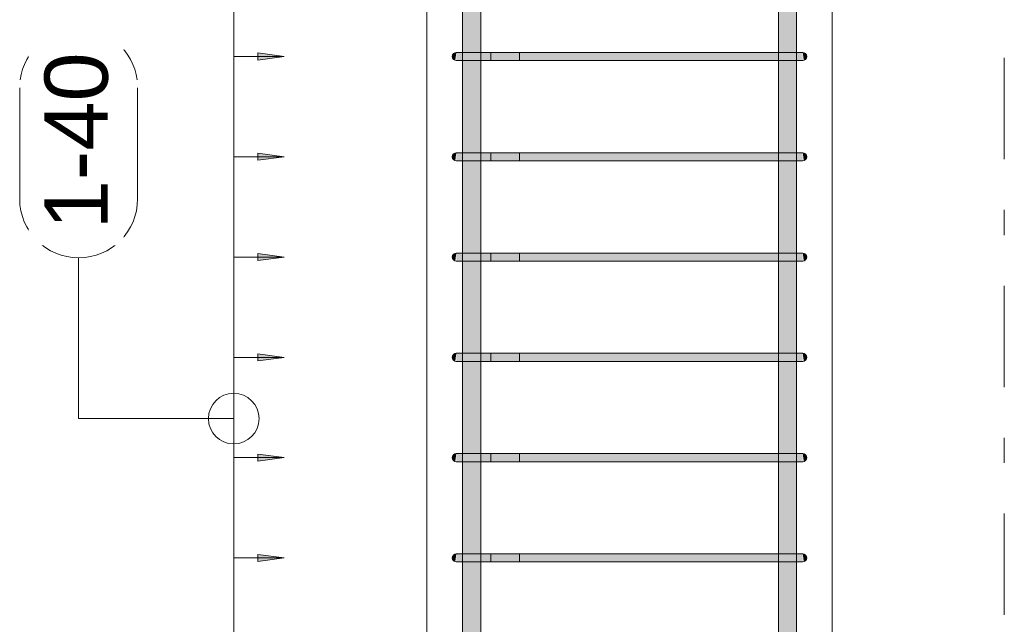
# Model space of a CAD drawing. Header units: millimetres. Extents: x 4307 to 42792, y 1610 to 10025.
# Tile 3 of 256: x 4998 to 5970, y 3851 to 4448. Entities that reach past the tile are written whole.
import ezdxf

# ---------------------------------------------------------------- set-up
doc = ezdxf.new("R2010")
doc.units = ezdxf.units.MM
doc.linetypes.add('Čára osnovy', pattern=[225, 100, -50, 25, -50])
for name, color, linetype, lineweight in [('A-ANNO-DIMS', 211, 'Continuous', 5), ('A-ANNO-DIMS-25', 211, 'Continuous', 5), ('S-COLS', 52, 'Continuous', 9), ('S-GRID', 1, 'Continuous', 5), ('S-RBAR', 171, 'Continuous', 5), ('S-RBAR-IDEN', 171, 'Continuous', 5)]:
    doc.layers.add(name, color=color, linetype=linetype, lineweight=lineweight)
doc.styles.add('Arial_1', font='arial.ttf', dxfattribs={"height": 62.5})
doc.dimstyles.new('Výztuž_kusy__řezy__2', dxfattribs={"dimscale": 304.8, "dimtxt": 0.18, "dimasz": 0, "dimexe": 0, "dimexo": 0.0625, "dimgap": 0.082021, "dimtad": 1, "dimdec": 0, "dimzin": 0, "dimdsep": 46, "dimtxsty": 'Arial_1', "dimblk1": 'NONE', "dimblk2": 'NONE', "dimsah": 1, "dimcen": 0.09, "dimazin": 0, "dimtfac": 1, "dimtdec": 4, "dimtix": 1, "dimtmove": 0, "dimatfit": 3, "dimfxl": 0.164042, "dimfxlon": 1, "dimtvp": 1, "dimtfill": 1, "dimtolj": 1, "dimtzin": 0, "dimarcsym": 2})

# ---------------------------------------------------------------- blocks, each defined once
blk = doc.blocks.new('DIMBLOCK476-V1')
at = {"layer": 'A-ANNO-DIMS-25'}
for points in [[(5259.19, 4510.93), (5232.9, 4514.39), (5232.9, 4507.47)], [(5259.19, 4411.93), (5232.9, 4415.39), (5232.9, 4408.46)]]:
    blk.add_hatch(color=256, dxfattribs=at).paths.add_polyline_path(points)
for p, q in [((5209.19, 4510.93), (5209.19, 4411.93)), ((5209.19, 4510.93), (5209.19, 4510.93)), ((5209.19, 4510.93), (5259.19, 4510.93)), ((5259.19, 4510.93), (5232.9, 4514.39)), ((5232.9, 4514.39), (5232.9, 4507.47)), ((5232.9, 4507.47), (5259.19, 4510.93)), ((5259.19, 4411.93), (5232.9, 4415.39)), ((5232.9, 4415.39), (5232.9, 4408.46)), ((5209.19, 4411.93), (5209.19, 4411.93)), ((5209.19, 4411.93), (5259.19, 4411.93)), ((5232.9, 4408.46), (5259.19, 4411.93))]:
    blk.add_line(p, q, dxfattribs=at)
blk = doc.blocks.new('_None')
blk = doc.blocks.new('DIMBLOCK477-V1')
at = {"layer": 'A-ANNO-DIMS-25'}
for points in [[(5259.19, 4411.93), (5232.9, 4415.39), (5232.9, 4408.46)], [(5259.19, 4312.92), (5232.9, 4316.38), (5232.9, 4309.46)]]:
    blk.add_hatch(color=256, dxfattribs=at).paths.add_polyline_path(points)
for p, q in [((5259.19, 4411.93), (5232.9, 4415.39)), ((5232.9, 4415.39), (5232.9, 4408.46)), ((5209.19, 4411.93), (5209.19, 4312.92)), ((5209.19, 4411.93), (5209.19, 4411.93)), ((5209.19, 4411.93), (5259.19, 4411.93)), ((5232.9, 4408.46), (5259.19, 4411.93)), ((5259.19, 4312.92), (5232.9, 4316.38)), ((5232.9, 4316.38), (5232.9, 4309.46)), ((5209.19, 4312.92), (5209.19, 4312.92)), ((5209.19, 4312.92), (5259.19, 4312.92)), ((5232.9, 4309.46), (5259.19, 4312.92))]:
    blk.add_line(p, q, dxfattribs=at)
blk = doc.blocks.new('DIMBLOCK478-V1')
at = {"layer": 'A-ANNO-DIMS-25'}
for points in [[(5259.19, 4312.92), (5232.9, 4316.38), (5232.9, 4309.46)], [(5259.19, 4213.91), (5232.9, 4217.37), (5232.9, 4210.45)]]:
    blk.add_hatch(color=256, dxfattribs=at).paths.add_polyline_path(points)
for p, q in [((5259.19, 4312.92), (5232.9, 4316.38)), ((5232.9, 4316.38), (5232.9, 4309.46)), ((5209.19, 4312.92), (5209.19, 4213.91)), ((5209.19, 4312.92), (5209.19, 4312.92)), ((5209.19, 4312.92), (5259.19, 4312.92)), ((5232.9, 4309.46), (5259.19, 4312.92)), ((5209.19, 4213.91), (5209.19, 4213.91)), ((5209.19, 4213.91), (5259.19, 4213.91)), ((5259.19, 4213.91), (5232.9, 4217.37)), ((5232.9, 4217.37), (5232.9, 4210.45)), ((5232.9, 4210.45), (5259.19, 4213.91))]:
    blk.add_line(p, q, dxfattribs=at)
blk = doc.blocks.new('DIMBLOCK479-V1')
at = {"layer": 'A-ANNO-DIMS-25'}
for points in [[(5259.19, 4213.91), (5232.9, 4217.37), (5232.9, 4210.45)], [(5259.19, 4114.91), (5232.9, 4118.37), (5232.9, 4111.45)]]:
    blk.add_hatch(color=256, dxfattribs=at).paths.add_polyline_path(points)
for p, q in [((5209.19, 4213.91), (5209.19, 4114.91)), ((5209.19, 4213.91), (5209.19, 4213.91)), ((5209.19, 4213.91), (5259.19, 4213.91)), ((5259.19, 4213.91), (5232.9, 4217.37)), ((5232.9, 4217.37), (5232.9, 4210.45)), ((5232.9, 4210.45), (5259.19, 4213.91)), ((5209.19, 4114.91), (5209.19, 4114.91)), ((5209.19, 4114.91), (5259.19, 4114.91)), ((5259.19, 4114.91), (5232.9, 4118.37)), ((5232.9, 4118.37), (5232.9, 4111.45)), ((5232.9, 4111.45), (5259.19, 4114.91))]:
    blk.add_line(p, q, dxfattribs=at)
blk = doc.blocks.new('DIMBLOCK480-V1')
at = {"layer": 'A-ANNO-DIMS-25'}
for points in [[(5259.19, 4114.91), (5232.9, 4118.37), (5232.9, 4111.45)], [(5259.19, 4015.9), (5232.9, 4019.36), (5232.9, 4012.44)]]:
    blk.add_hatch(color=256, dxfattribs=at).paths.add_polyline_path(points)
for p, q in [((5209.19, 4114.91), (5209.19, 4015.9)), ((5209.19, 4114.91), (5209.19, 4114.91)), ((5209.19, 4114.91), (5259.19, 4114.91)), ((5259.19, 4114.91), (5232.9, 4118.37)), ((5232.9, 4118.37), (5232.9, 4111.45)), ((5232.9, 4111.45), (5259.19, 4114.91)), ((5209.19, 4015.9), (5209.19, 4015.9)), ((5209.19, 4015.9), (5259.19, 4015.9)), ((5259.19, 4015.9), (5232.9, 4019.36)), ((5232.9, 4019.36), (5232.9, 4012.44)), ((5232.9, 4012.44), (5259.19, 4015.9))]:
    blk.add_line(p, q, dxfattribs=at)
blk = doc.blocks.new('DIMBLOCK481-V1')
at = {"layer": 'A-ANNO-DIMS-25'}
for points in [[(5259.19, 4015.9), (5232.9, 4019.36), (5232.9, 4012.44)], [(5259.19, 3916.89), (5232.9, 3920.36), (5232.9, 3913.43)]]:
    blk.add_hatch(color=256, dxfattribs=at).paths.add_polyline_path(points)
for p, q in [((5209.19, 4015.9), (5209.19, 3916.89)), ((5209.19, 4015.9), (5209.19, 4015.9)), ((5209.19, 4015.9), (5259.19, 4015.9)), ((5259.19, 4015.9), (5232.9, 4019.36)), ((5232.9, 4019.36), (5232.9, 4012.44)), ((5232.9, 4012.44), (5259.19, 4015.9)), ((5259.19, 3916.89), (5232.9, 3920.36)), ((5232.9, 3920.36), (5232.9, 3913.43)), ((5209.19, 3916.89), (5209.19, 3916.89)), ((5209.19, 3916.89), (5259.19, 3916.89)), ((5232.9, 3913.43), (5259.19, 3916.89))]:
    blk.add_line(p, q, dxfattribs=at)
blk = doc.blocks.new('DIMBLOCK482-V1')
at = {"layer": 'A-ANNO-DIMS-25'}
for points in [[(5259.19, 3916.89), (5232.9, 3920.36), (5232.9, 3913.43)], [(5259.19, 3817.89), (5232.9, 3821.35), (5232.9, 3814.43)]]:
    blk.add_hatch(color=256, dxfattribs=at).paths.add_polyline_path(points)
for p, q in [((5259.19, 3916.89), (5232.9, 3920.36)), ((5232.9, 3920.36), (5232.9, 3913.43)), ((5209.19, 3916.89), (5209.19, 3817.89)), ((5209.19, 3916.89), (5209.19, 3916.89)), ((5209.19, 3916.89), (5259.19, 3916.89)), ((5232.9, 3913.43), (5259.19, 3916.89)), ((5259.19, 3817.89), (5232.9, 3821.35)), ((5232.9, 3821.35), (5232.9, 3814.43)), ((5209.19, 3817.89), (5209.19, 3817.89)), ((5209.19, 3817.89), (5259.19, 3817.89)), ((5232.9, 3814.43), (5259.19, 3817.89))]:
    blk.add_line(p, q, dxfattribs=at)
blk = doc.blocks.new('DIMBLOCK495-V1')
at = {"layer": 'A-ANNO-DIMS-25'}
for points in [[(5259.19, 5600), (5232.9, 5603.46), (5232.9, 5596.54)], [(5259.19, 5500.99), (5232.9, 5504.45), (5232.9, 5497.53)], [(5259.19, 5401.99), (5232.9, 5405.45), (5232.9, 5398.53)], [(5259.19, 5302.98), (5232.9, 5306.44), (5232.9, 5299.52)], [(5259.19, 5203.98), (5232.9, 5207.44), (5232.9, 5200.51)], [(5259.19, 5104.97), (5232.9, 5108.43), (5232.9, 5101.51)], [(5259.19, 5005.96), (5232.9, 5009.42), (5232.9, 5002.5)], [(5259.19, 4906.96), (5232.9, 4910.42), (5232.9, 4903.5)], [(5259.19, 4807.95), (5232.9, 4811.41), (5232.9, 4804.49)], [(5259.19, 4708.94), (5232.9, 4712.4), (5232.9, 4705.48)], [(5259.19, 4609.94), (5232.9, 4613.4), (5232.9, 4606.48)], [(5259.19, 4510.93), (5232.9, 4514.39), (5232.9, 4507.47)], [(5259.19, 4411.93), (5232.9, 4415.39), (5232.9, 4408.46)], [(5259.19, 4312.92), (5232.9, 4316.38), (5232.9, 4309.46)], [(5259.19, 4213.91), (5232.9, 4217.37), (5232.9, 4210.45)], [(5259.19, 4114.91), (5232.9, 4118.37), (5232.9, 4111.45)], [(5259.19, 4015.9), (5232.9, 4019.36), (5232.9, 4012.44)], [(5259.19, 3916.89), (5232.9, 3920.36), (5232.9, 3913.43)], [(5259.19, 3817.89), (5232.9, 3821.35), (5232.9, 3814.43)], [(5259.19, 3718.88), (5232.9, 3722.34), (5232.9, 3715.42)], [(5259.19, 3619.88), (5232.9, 3623.34), (5232.9, 3616.41)], [(5259.19, 3520.87), (5232.9, 3524.33), (5232.9, 3517.41)], [(5259.19, 3421.86), (5232.9, 3425.32), (5232.9, 3418.4)], [(5259.19, 3322.86), (5232.9, 3326.32), (5232.9, 3319.4)], [(5259.19, 3223.85), (5232.9, 3227.31), (5232.9, 3220.39)], [(5259.19, 3124.84), (5232.9, 3128.31), (5232.9, 3121.38)], [(5259.19, 3025.84), (5232.9, 3029.3), (5232.9, 3022.38)], [(5259.19, 2926.83), (5232.9, 2930.29), (5232.9, 2923.37)], [(5259.19, 2827.83), (5232.9, 2831.29), (5232.9, 2824.36)], [(5259.19, 2728.82), (5232.9, 2732.28), (5232.9, 2725.36)], [(5259.19, 2629.81), (5232.9, 2633.27), (5232.9, 2626.35)]]:
    blk.add_hatch(color=256, dxfattribs=at).paths.add_polyline_path(points)
for p, q in [((5209.19, 5600), (5209.19, 2629.81)), ((5209.19, 5600), (5209.19, 5500.99)), ((5209.19, 5600), (5209.19, 5600)), ((5209.19, 5600), (5259.19, 5600)), ((5259.19, 5600), (5232.9, 5603.46)), ((5232.9, 5603.46), (5232.9, 5596.54)), ((5232.9, 5596.54), (5259.19, 5600)), ((5259.19, 5500.99), (5232.9, 5504.45)), ((5232.9, 5504.45), (5232.9, 5497.53)), ((5209.19, 5500.99), (5209.19, 5401.99)), ((5209.19, 5500.99), (5209.19, 5500.99)), ((5209.19, 5500.99), (5259.19, 5500.99)), ((5232.9, 5497.53), (5259.19, 5500.99)), ((5259.19, 5401.99), (5232.9, 5405.45)), ((5232.9, 5405.45), (5232.9, 5398.53)), ((5209.19, 5401.99), (5209.19, 5302.98)), ((5209.19, 5401.99), (5209.19, 5401.99)), ((5209.19, 5401.99), (5259.19, 5401.99)), ((5232.9, 5398.53), (5259.19, 5401.99)), ((5209.19, 5302.98), (5209.19, 5203.98)), ((5209.19, 5302.98), (5209.19, 5302.98)), ((5209.19, 5302.98), (5259.19, 5302.98)), ((5259.19, 5302.98), (5232.9, 5306.44)), ((5232.9, 5306.44), (5232.9, 5299.52)), ((5232.9, 5299.52), (5259.19, 5302.98)), ((5209.19, 5203.98), (5209.19, 5104.97)), ((5209.19, 5203.98), (5209.19, 5203.98)), ((5209.19, 5203.98), (5259.19, 5203.98)), ((5259.19, 5203.98), (5232.9, 5207.44)), ((5232.9, 5207.44), (5232.9, 5200.51)), ((5232.9, 5200.51), (5259.19, 5203.98)), ((5209.19, 5104.97), (5209.19, 5005.96)), ((5209.19, 5104.97), (5209.19, 5104.97)), ((5209.19, 5104.97), (5259.19, 5104.97)), ((5259.19, 5104.97), (5232.9, 5108.43)), ((5232.9, 5108.43), (5232.9, 5101.51)), ((5232.9, 5101.51), (5259.19, 5104.97)), ((5259.19, 5005.96), (5232.9, 5009.42)), ((5232.9, 5009.42), (5232.9, 5002.5)), ((5209.19, 5005.96), (5209.19, 4906.96)), ((5209.19, 5005.96), (5209.19, 5005.96)), ((5209.19, 5005.96), (5259.19, 5005.96)), ((5232.9, 5002.5), (5259.19, 5005.96)), ((5259.19, 4906.96), (5232.9, 4910.42)), ((5232.9, 4910.42), (5232.9, 4903.5)), ((5209.19, 4906.96), (5209.19, 4807.95)), ((5209.19, 4906.96), (5209.19, 4906.96)), ((5209.19, 4906.96), (5259.19, 4906.96)), ((5232.9, 4903.5), (5259.19, 4906.96)), ((5209.19, 4807.95), (5209.19, 4708.94)), ((5209.19, 4807.95), (5209.19, 4807.95)), ((5209.19, 4807.95), (5259.19, 4807.95)), ((5259.19, 4807.95), (5232.9, 4811.41)), ((5232.9, 4811.41), (5232.9, 4804.49)), ((5232.9, 4804.49), (5259.19, 4807.95)), ((5209.19, 4708.94), (5209.19, 4609.94)), ((5209.19, 4708.94), (5209.19, 4708.94)), ((5209.19, 4708.94), (5259.19, 4708.94)), ((5259.19, 4708.94), (5232.9, 4712.4)), ((5232.9, 4712.4), (5232.9, 4705.48)), ((5232.9, 4705.48), (5259.19, 4708.94)), ((5209.19, 4609.94), (5209.19, 4510.93)), ((5209.19, 4609.94), (5209.19, 4609.94)), ((5209.19, 4609.94), (5259.19, 4609.94)), ((5259.19, 4609.94), (5232.9, 4613.4)), ((5232.9, 4613.4), (5232.9, 4606.48)), ((5232.9, 4606.48), (5259.19, 4609.94)), ((5209.19, 4510.93), (5209.19, 4411.93)), ((5209.19, 4510.93), (5209.19, 4510.93)), ((5209.19, 4510.93), (5259.19, 4510.93)), ((5259.19, 4510.93), (5232.9, 4514.39)), ((5232.9, 4514.39), (5232.9, 4507.47)), ((5232.9, 4507.47), (5259.19, 4510.93)), ((5259.19, 4411.93), (5232.9, 4415.39)), ((5232.9, 4415.39), (5232.9, 4408.46)), ((5209.19, 4411.93), (5209.19, 4312.92)), ((5209.19, 4411.93), (5209.19, 4411.93)), ((5209.19, 4411.93), (5259.19, 4411.93)), ((5232.9, 4408.46), (5259.19, 4411.93)), ((5259.19, 4312.92), (5232.9, 4316.38)), ((5232.9, 4316.38), (5232.9, 4309.46)), ((5209.19, 4312.92), (5209.19, 4213.91)), ((5209.19, 4312.92), (5209.19, 4312.92)), ((5209.19, 4312.92), (5259.19, 4312.92)), ((5232.9, 4309.46), (5259.19, 4312.92)), ((5209.19, 4213.91), (5209.19, 4114.91)), ((5209.19, 4213.91), (5209.19, 4213.91)), ((5209.19, 4213.91), (5259.19, 4213.91)), ((5259.19, 4213.91), (5232.9, 4217.37)), ((5232.9, 4217.37), (5232.9, 4210.45)), ((5232.9, 4210.45), (5259.19, 4213.91)), ((5209.19, 4114.91), (5209.19, 4015.9)), ((5209.19, 4114.91), (5209.19, 4114.91)), ((5209.19, 4114.91), (5259.19, 4114.91)), ((5259.19, 4114.91), (5232.9, 4118.37)), ((5232.9, 4118.37), (5232.9, 4111.45)), ((5232.9, 4111.45), (5259.19, 4114.91)), ((5209.19, 4015.9), (5209.19, 3916.89)), ((5209.19, 4015.9), (5209.19, 4015.9)), ((5209.19, 4015.9), (5259.19, 4015.9)), ((5259.19, 4015.9), (5232.9, 4019.36)), ((5232.9, 4019.36), (5232.9, 4012.44)), ((5232.9, 4012.44), (5259.19, 4015.9)), ((5259.19, 3916.89), (5232.9, 3920.36)), ((5232.9, 3920.36), (5232.9, 3913.43)), ((5209.19, 3916.89), (5209.19, 3817.89)), ((5209.19, 3916.89), (5209.19, 3916.89)), ((5209.19, 3916.89), (5259.19, 3916.89)), ((5232.9, 3913.43), (5259.19, 3916.89)), ((5259.19, 3817.89), (5232.9, 3821.35)), ((5232.9, 3821.35), (5232.9, 3814.43)), ((5209.19, 3817.89), (5209.19, 3718.88)), ((5209.19, 3817.89), (5209.19, 3817.89)), ((5209.19, 3817.89), (5259.19, 3817.89)), ((5232.9, 3814.43), (5259.19, 3817.89)), ((5209.19, 3718.88), (5209.19, 3619.88)), ((5209.19, 3718.88), (5209.19, 3718.88)), ((5209.19, 3718.88), (5259.19, 3718.88)), ((5259.19, 3718.88), (5232.9, 3722.34)), ((5232.9, 3722.34), (5232.9, 3715.42)), ((5232.9, 3715.42), (5259.19, 3718.88)), ((5209.19, 3619.88), (5209.19, 3520.87)), ((5209.19, 3619.88), (5209.19, 3619.88)), ((5209.19, 3619.88), (5259.19, 3619.88)), ((5259.19, 3619.88), (5232.9, 3623.34)), ((5232.9, 3623.34), (5232.9, 3616.41)), ((5232.9, 3616.41), (5259.19, 3619.88)), ((5209.19, 3520.87), (5209.19, 3421.86)), ((5209.19, 3520.87), (5209.19, 3520.87)), ((5209.19, 3520.87), (5259.19, 3520.87)), ((5259.19, 3520.87), (5232.9, 3524.33)), ((5232.9, 3524.33), (5232.9, 3517.41)), ((5232.9, 3517.41), (5259.19, 3520.87)), ((5209.19, 3421.86), (5209.19, 3322.86)), ((5209.19, 3421.86), (5209.19, 3421.86)), ((5209.19, 3421.86), (5259.19, 3421.86)), ((5259.19, 3421.86), (5232.9, 3425.32)), ((5232.9, 3425.32), (5232.9, 3418.4)), ((5232.9, 3418.4), (5259.19, 3421.86)), ((5259.19, 3322.86), (5232.9, 3326.32)), ((5232.9, 3326.32), (5232.9, 3319.4)), ((5209.19, 3322.86), (5209.19, 3223.85)), ((5209.19, 3322.86), (5209.19, 3322.86)), ((5209.19, 3322.86), (5259.19, 3322.86)), ((5232.9, 3319.4), (5259.19, 3322.86)), ((5259.19, 3223.85), (5232.9, 3227.31)), ((5232.9, 3227.31), (5232.9, 3220.39)), ((5209.19, 3223.85), (5209.19, 3124.84)), ((5209.19, 3223.85), (5209.19, 3223.85)), ((5209.19, 3223.85), (5259.19, 3223.85)), ((5232.9, 3220.39), (5259.19, 3223.85)), ((5209.19, 3124.84), (5209.19, 3025.84)), ((5209.19, 3124.84), (5209.19, 3124.84)), ((5209.19, 3124.84), (5259.19, 3124.84)), ((5259.19, 3124.84), (5232.9, 3128.31)), ((5232.9, 3128.31), (5232.9, 3121.38)), ((5232.9, 3121.38), (5259.19, 3124.84)), ((5209.19, 3025.84), (5209.19, 2926.83)), ((5209.19, 3025.84), (5209.19, 3025.84)), ((5209.19, 3025.84), (5259.19, 3025.84)), ((5259.19, 3025.84), (5232.9, 3029.3)), ((5232.9, 3029.3), (5232.9, 3022.38)), ((5232.9, 3022.38), (5259.19, 3025.84)), ((5209.19, 2926.83), (5209.19, 2827.83)), ((5209.19, 2926.83), (5209.19, 2926.83)), ((5209.19, 2926.83), (5259.19, 2926.83)), ((5259.19, 2926.83), (5232.9, 2930.29)), ((5232.9, 2930.29), (5232.9, 2923.37)), ((5232.9, 2923.37), (5259.19, 2926.83)), ((5259.19, 2827.83), (5232.9, 2831.29)), ((5232.9, 2831.29), (5232.9, 2824.36)), ((5209.19, 2827.83), (5209.19, 2728.82)), ((5209.19, 2827.83), (5209.19, 2827.83)), ((5209.19, 2827.83), (5259.19, 2827.83)), ((5232.9, 2824.36), (5259.19, 2827.83)), ((5259.19, 2728.82), (5232.9, 2732.28)), ((5232.9, 2732.28), (5232.9, 2725.36)), ((5209.19, 2728.82), (5209.19, 2629.81)), ((5209.19, 2728.82), (5209.19, 2728.82)), ((5209.19, 2728.82), (5259.19, 2728.82)), ((5232.9, 2725.36), (5259.19, 2728.82)), ((5209.19, 2629.81), (5209.19, 2629.81)), ((5209.19, 2629.81), (5259.19, 2629.81)), ((5259.19, 2629.81), (5232.9, 2633.27)), ((5232.9, 2633.27), (5232.9, 2626.35)), ((5232.9, 2626.35), (5259.19, 2629.81))]:
    blk.add_line(p, q, dxfattribs=at)
blk = doc.blocks.new('Popisek výztuže__BEZ NATOČENÍ_ - _Typ_ množství_PRAVÝ _řezy_-573725-V1')
at = {"layer": 'S-RBAR-IDEN'}
for p, q in [((5911.19, 9413.62), (5801.5, 9413.62)), ((5801.5, 9297.19), (5911.19, 9297.19))]:
    blk.add_line(p, q, dxfattribs=at)
for centre, start, end in [((5801.5, 9355.4), 90, 270), ((5911.19, 9355.4), 277.64339, 82.35661)]:
    blk.add_arc(centre, 58.22, start, end, dxfattribs=at)

msp = doc.modelspace()

# ---------------------------------------------------------------- hatches: boundary and pattern name
at = {"layer": 'S-RBAR'}
h = msp.add_hatch(color=7, dxfattribs=at)
h.paths.add_polyline_path([(5441.35, 2610), (5453.05, 2610), (5452.83, 2625.81), (5435.05, 2625.81), (5435.05, 2610), (5438.1, 2610)])
h.paths.add_polyline_path([(5438.1, 2633.81), (5453.05, 2633.81), (5452.83, 2724.82), (5435.05, 2724.82), (5435.05, 2633.81)])
h.paths.add_polyline_path([(5445.17, 2732.82), (5453.05, 2732.82), (5452.83, 2823.83), (5435.05, 2823.83), (5435.05, 2732.82), (5444.85, 2732.82)])
h.paths.add_polyline_path([(5445.17, 2831.83), (5453.05, 2831.83), (5452.83, 2922.83), (5435.05, 2922.83), (5435.05, 2831.83), (5444.85, 2831.83)])
h.paths.add_polyline_path([(5452.83, 2930.83), (5453.05, 2930.83), (5452.83, 3021.84), (5435.05, 3021.84), (5435.05, 2930.83), (5449, 2930.83)])
h.paths.add_polyline_path([(5441.35, 3029.84), (5453.05, 3029.84), (5452.83, 3120.84), (5435.05, 3120.84), (5435.05, 3029.84), (5438.1, 3029.84)])
h.paths.add_polyline_path([(5441.35, 3128.84), (5453.05, 3128.84), (5452.83, 3219.85), (5435.05, 3219.85), (5435.05, 3128.84), (5438.1, 3128.84)])
h.paths.add_polyline_path([(5445.17, 3227.85), (5453.05, 3227.85), (5452.83, 3318.86), (5435.05, 3318.86), (5435.05, 3227.85), (5444.85, 3227.85)])
h.paths.add_polyline_path([(5441.35, 3326.86), (5453.05, 3326.86), (5452.83, 3417.86), (5435.05, 3417.86), (5435.05, 3326.86), (5438.1, 3326.86)])
h.paths.add_polyline_path([(5444.85, 3425.86), (5453.05, 3425.86), (5452.83, 3516.87), (5435.05, 3516.87), (5435.05, 3425.86), (5441.35, 3425.86)])
h.paths.add_polyline_path([(5445.17, 3524.87), (5453.05, 3524.87), (5452.83, 3615.88), (5435.05, 3615.88), (5435.05, 3524.87), (5444.85, 3524.87)])
h.paths.add_polyline_path([(5452.83, 3623.88), (5453.05, 3623.88), (5452.83, 3714.88), (5435.05, 3714.88), (5435.05, 3623.88), (5449, 3623.88)])
h.paths.add_polyline_path([(5441.35, 3722.88), (5453.05, 3722.88), (5452.83, 3813.89), (5435.05, 3813.89), (5435.05, 3722.88), (5438.1, 3722.88)])
h.paths.add_polyline_path([(5441.35, 3821.89), (5453.05, 3821.89), (5452.83, 3912.89), (5435.05, 3912.89), (5435.05, 3821.89), (5438.1, 3821.89)])
h.paths.add_polyline_path([(5441.35, 3920.89), (5453.05, 3920.89), (5452.83, 4011.9), (5435.05, 4011.9), (5435.05, 3920.89), (5438.1, 3920.89)])
h.paths.add_polyline_path([(5444.85, 4019.9), (5453.05, 4019.9), (5452.83, 4110.91), (5435.05, 4110.91), (5435.05, 4019.9), (5441.35, 4019.9)])
h.paths.add_polyline_path([(5435.05, 4118.91), (5453.05, 4118.91), (5452.83, 4209.91), (5435.05, 4209.91), (5435.05, 4149.2)])
h.paths.add_polyline_path([(5445.17, 4217.91), (5453.05, 4217.91), (5452.83, 4308.92), (5435.05, 4308.64), (5435.05, 4217.91), (5444.85, 4217.91)])
h.paths.add_polyline_path([(5441.35, 4316.92), (5453.05, 4316.92), (5452.83, 4407.93), (5435.05, 4407.93), (5435.05, 4316.92), (5438.1, 4316.92)])
h.paths.add_polyline_path([(5453.05, 4415.93), (5452.83, 4506.93), (5435.05, 4506.93), (5435.05, 4415.93), (5452.83, 4415.93)])
h.paths.add_polyline_path([(5441.35, 4514.93), (5453.05, 4514.93), (5452.83, 4605.94), (5435.05, 4605.94), (5435.05, 4514.93), (5438.1, 4514.93)])
h.paths.add_polyline_path([(5441.35, 4613.94), (5453.05, 4613.94), (5452.83, 4704.94), (5435.05, 4704.94), (5435.05, 4613.94), (5438.1, 4613.94)])
h.paths.add_polyline_path([(5445.17, 4712.94), (5453.05, 4712.94), (5452.83, 4803.95), (5435.05, 4803.95), (5435.05, 4712.94), (5444.85, 4712.94)])
h.paths.add_polyline_path([(5444.85, 4811.95), (5453.05, 4811.95), (5452.83, 4902.96), (5435.05, 4902.96), (5435.05, 4811.95), (5441.35, 4811.95)])
h.paths.add_polyline_path([(5445.17, 4910.96), (5453.05, 4910.96), (5452.83, 5001.96), (5435.05, 5001.96), (5435.05, 4910.96), (5444.85, 4910.96)])
h.paths.add_polyline_path([(5445.17, 5009.96), (5453.05, 5009.96), (5452.83, 5100.97), (5435.05, 5100.97), (5435.05, 5009.96), (5444.85, 5009.96)])
h.paths.add_polyline_path([(5452.83, 5108.97), (5453.05, 5108.97), (5452.83, 5199.98), (5435.05, 5199.98), (5435.05, 5108.97), (5449, 5108.97)])
h.paths.add_polyline_path([(5441.35, 5207.98), (5453.05, 5207.98), (5452.83, 5298.98), (5435.05, 5298.98), (5435.05, 5207.98), (5438.1, 5207.98)])
h.paths.add_polyline_path([(5441.35, 5306.98), (5453.05, 5306.98), (5452.83, 5397.99), (5435.05, 5397.99), (5435.05, 5306.98), (5438.1, 5306.98)])
h.paths.add_polyline_path([(5441.35, 5405.99), (5453.05, 5405.99), (5452.83, 5496.99), (5435.05, 5496.99), (5435.05, 5405.99), (5438.1, 5405.99)])
h.paths.add_polyline_path([(5441.35, 5504.99), (5453.05, 5504.99), (5452.83, 5596), (5435.05, 5596), (5435.05, 5504.99), (5438.1, 5504.99)])
h.paths.add_polyline_path([(5445.17, 5604), (5453.05, 5604), (5452.83, 5610), (5435.05, 5610), (5435.05, 5604), (5444.85, 5604)])
h = msp.add_hatch(color=7, dxfattribs=at)
h.paths.add_polyline_path([(5758.65, 2610), (5764.95, 2610), (5764.95, 2625.81), (5746.95, 2625.81), (5746.95, 2610), (5754.83, 2610)])
h.paths.add_polyline_path([(5746.95, 2633.81), (5764.95, 2633.81), (5764.95, 2724.82), (5746.95, 2724.82), (5746.95, 2661.13)])
h.paths.add_polyline_path([(5761.9, 2732.82), (5764.95, 2732.82), (5764.95, 2823.83), (5746.95, 2823.83), (5746.95, 2732.82), (5758.65, 2732.82)])
h.paths.add_polyline_path([(5761.9, 2831.83), (5764.95, 2831.83), (5764.95, 2922.83), (5746.95, 2922.83), (5746.95, 2831.83), (5758.65, 2831.83)])
h.paths.add_polyline_path([(5746.95, 2930.83), (5764.95, 2930.83), (5764.95, 3021.84), (5746.95, 3021.84), (5746.95, 2980)])
h.paths.add_polyline_path([(5761.9, 3029.84), (5764.95, 3029.84), (5764.95, 3120.84), (5746.95, 3120.84), (5746.95, 3029.84), (5758.65, 3029.84)])
h.paths.add_polyline_path([(5761.9, 3128.84), (5764.95, 3128.84), (5764.95, 3219.85), (5746.95, 3219.85), (5746.95, 3128.84), (5758.65, 3128.84)])
h.paths.add_polyline_path([(5761.9, 3227.85), (5764.95, 3227.85), (5764.95, 3318.86), (5746.95, 3318.86), (5746.95, 3227.85), (5758.65, 3227.85)])
h.paths.add_polyline_path([(5761.9, 3326.86), (5764.95, 3326.86), (5764.95, 3417.86), (5746.95, 3417.86), (5746.95, 3326.86), (5758.65, 3326.86)])
h.paths.add_polyline_path([(5761.9, 3425.86), (5764.95, 3425.86), (5764.95, 3516.87), (5746.95, 3516.87), (5746.95, 3425.86), (5758.65, 3425.86)])
h.paths.add_polyline_path([(5761.9, 3524.87), (5764.95, 3524.87), (5764.95, 3615.88), (5746.95, 3615.88), (5746.95, 3524.87), (5758.65, 3524.87)])
h.paths.add_polyline_path([(5746.95, 3623.88), (5764.95, 3623.88), (5764.95, 3714.88), (5746.95, 3714.88), (5746.95, 3670.89)])
h.paths.add_polyline_path([(5761.9, 3722.88), (5764.95, 3722.88), (5764.95, 3813.89), (5746.95, 3813.89), (5746.95, 3722.88), (5758.65, 3722.88)])
h.paths.add_polyline_path([(5761.9, 3821.89), (5764.95, 3821.89), (5764.95, 3912.89), (5746.95, 3912.89), (5746.95, 3821.89), (5758.65, 3821.89)])
h.paths.add_polyline_path([(5761.9, 3920.89), (5764.95, 3920.89), (5764.95, 4011.9), (5746.95, 4011.9), (5746.95, 3920.89), (5758.65, 3920.89)])
h.paths.add_polyline_path([(5761.9, 4019.9), (5764.95, 4019.9), (5764.95, 4110.91), (5746.95, 4110.91), (5746.95, 4019.9), (5758.65, 4019.9)])
h.paths.add_polyline_path([(5758.65, 4118.91), (5764.95, 4118.91), (5764.95, 4209.91), (5746.95, 4209.91), (5746.95, 4118.91), (5754.83, 4118.91)])
h.paths.add_polyline_path([(5761.9, 4217.91), (5764.95, 4217.91), (5764.95, 4308.92), (5746.95, 4308.64), (5746.95, 4217.91), (5758.65, 4217.91)])
h.paths.add_polyline_path([(5761.9, 4316.92), (5764.95, 4316.92), (5764.95, 4407.93), (5746.95, 4407.93), (5746.95, 4316.92), (5758.65, 4316.92)])
h.paths.add_polyline_path([(5746.95, 4415.93), (5764.95, 4415.93), (5764.95, 4506.93), (5746.95, 4506.93), (5746.95, 4468.07)])
h.paths.add_polyline_path([(5761.9, 4514.93), (5764.95, 4514.93), (5764.95, 4605.94), (5746.95, 4605.94), (5746.95, 4514.93), (5758.65, 4514.93)])
h.paths.add_polyline_path([(5761.9, 4613.94), (5764.95, 4613.94), (5764.95, 4704.94), (5746.95, 4704.94), (5746.95, 4613.94), (5758.65, 4613.94)])
h.paths.add_polyline_path([(5761.9, 4712.94), (5764.95, 4712.94), (5764.95, 4803.95), (5746.95, 4803.95), (5746.95, 4712.94), (5758.65, 4712.94)])
h.paths.add_polyline_path([(5761.9, 4811.95), (5764.95, 4811.95), (5764.95, 4902.96), (5746.95, 4902.96), (5746.95, 4811.95), (5758.65, 4811.95)])
h.paths.add_polyline_path([(5761.9, 4910.96), (5764.95, 4910.96), (5764.95, 5001.96), (5746.95, 5001.96), (5746.95, 4910.96), (5758.65, 4910.96)])
h.paths.add_polyline_path([(5761.9, 5009.96), (5764.95, 5009.96), (5764.95, 5100.97), (5746.95, 5100.97), (5746.95, 5009.96), (5758.65, 5009.96)])
h.paths.add_polyline_path([(5746.95, 5108.97), (5764.95, 5108.97), (5764.95, 5199.98), (5746.95, 5199.98), (5746.95, 5158.96)])
h.paths.add_polyline_path([(5761.9, 5207.98), (5764.95, 5207.98), (5764.95, 5298.98), (5746.95, 5298.98), (5746.95, 5207.98), (5758.65, 5207.98)])
h.paths.add_polyline_path([(5761.9, 5306.98), (5764.95, 5306.98), (5764.95, 5397.99), (5746.95, 5397.99), (5746.95, 5306.98), (5758.65, 5306.98)])
h.paths.add_polyline_path([(5761.9, 5405.99), (5764.95, 5405.99), (5764.95, 5496.99), (5746.95, 5496.99), (5746.95, 5405.99), (5758.65, 5405.99)])
h.paths.add_polyline_path([(5761.9, 5504.99), (5764.95, 5504.99), (5764.95, 5596), (5746.95, 5596), (5746.95, 5504.99), (5758.65, 5504.99)])
h.paths.add_polyline_path([(5754.83, 5604), (5764.95, 5604), (5764.95, 5610), (5746.95, 5610), (5746.95, 5604), (5751, 5604)])
for points in [[(5427.96, 4408.06), (5429, 4415.93), (5427, 4415.39), (5425.54, 4413.93), (5425, 4411.93), (5425.54, 4409.93), (5427.42, 4408.29)], [(5445.17, 4407.93), (5449, 4407.93), (5449, 4415.93), (5429, 4415.93), (5429, 4407.93), (5444.85, 4407.93)], [(5505.96, 4407.93), (5751, 4407.93), (5751, 4415.93), (5449, 4415.93), (5449, 4407.93), (5466.69, 4407.93)], [(5770.17, 4407.93), (5771, 4408.06), (5771, 4415.93), (5751, 4415.93), (5751, 4407.93), (5769.48, 4407.93)], [(5772.04, 4408.06), (5773, 4408.46), (5774.46, 4409.93), (5775, 4411.93), (5774.46, 4413.93), (5773, 4415.39), (5771, 4415.93), (5771.66, 4410.89)], [(5427.96, 4309.06), (5429, 4316.92), (5427, 4316.38), (5425.54, 4314.92), (5425, 4312.92), (5425.54, 4310.92), (5427.42, 4309.28)], [(5434.86, 4308.92), (5449, 4308.92), (5449, 4316.92), (5429, 4316.92), (5429, 4308.92), (5432.69, 4308.92)], [(5741.56, 4308.92), (5751, 4308.92), (5751, 4316.92), (5449, 4316.92), (5449, 4308.92), (5663.02, 4308.92)], [(5769.48, 4308.92), (5771, 4309.06), (5771, 4316.92), (5751, 4316.92), (5751, 4308.92), (5767.31, 4308.92)], [(5772.04, 4309.06), (5773, 4309.45), (5774.46, 4310.92), (5775, 4312.92), (5774.46, 4314.92), (5773, 4316.38), (5771, 4316.92), (5771.66, 4311.88)], [(5427.96, 4210.05), (5429, 4217.91), (5427, 4217.38), (5425.54, 4215.91), (5425, 4213.91), (5425.54, 4211.91), (5427.42, 4210.27)], [(5434.86, 4209.91), (5449, 4209.91), (5449, 4217.91), (5429, 4217.91), (5429, 4209.91), (5432.69, 4209.91)], [(5741.56, 4209.91), (5751, 4209.91), (5751, 4217.91), (5449, 4217.91), (5449, 4209.91), (5663.02, 4209.91)], [(5769.48, 4209.91), (5771, 4210.05), (5771, 4217.91), (5751, 4217.91), (5751, 4209.91), (5767.31, 4209.91)], [(5772.04, 4210.05), (5773, 4210.45), (5774.46, 4211.91), (5775, 4213.91), (5774.46, 4215.91), (5773, 4217.38), (5771, 4217.91), (5771.66, 4212.88)], [(5427.96, 4111.04), (5429, 4118.91), (5427, 4118.37), (5425.54, 4116.91), (5425, 4114.91), (5425.54, 4112.91), (5427.42, 4111.27)], [(5434.86, 4110.91), (5449, 4110.91), (5449, 4118.91), (5429, 4118.91), (5429, 4110.91), (5432.69, 4110.91)], [(5741.56, 4110.91), (5751, 4110.91), (5751, 4118.91), (5449, 4118.91), (5449, 4110.91), (5663.02, 4110.91)], [(5769.48, 4110.91), (5771, 4111.04), (5771, 4118.91), (5751, 4118.91), (5751, 4110.91), (5767.31, 4110.91)], [(5772.04, 4111.04), (5773, 4111.44), (5774.46, 4112.91), (5775, 4114.91), (5774.46, 4116.91), (5773, 4118.37), (5771, 4118.91), (5771.66, 4113.87)], [(5427.96, 4012.04), (5429, 4019.9), (5427, 4019.36), (5425.54, 4017.9), (5425, 4015.9), (5425.54, 4013.9), (5427.42, 4012.26)], [(5434.86, 4011.9), (5449, 4011.9), (5449, 4019.9), (5429, 4019.9), (5429, 4011.9), (5432.69, 4011.9)], [(5741.56, 4011.9), (5751, 4011.9), (5751, 4019.9), (5449, 4019.9), (5449, 4011.9), (5663.02, 4011.9)], [(5769.48, 4011.9), (5771, 4012.04), (5771, 4019.9), (5751, 4019.9), (5751, 4011.9), (5767.31, 4011.9)], [(5772.04, 4012.04), (5773, 4012.44), (5774.46, 4013.9), (5775, 4015.9), (5774.46, 4017.9), (5773, 4019.36), (5771, 4019.9), (5771.66, 4014.86)], [(5427.96, 3913.03), (5429, 3920.89), (5427, 3920.36), (5425.54, 3918.89), (5425, 3916.89), (5425.54, 3914.89), (5427.42, 3913.25)], [(5434.86, 3912.89), (5449, 3912.89), (5449, 3920.89), (5429, 3920.89), (5429, 3912.89), (5432.69, 3912.89)], [(5741.56, 3912.89), (5751, 3912.89), (5751, 3920.89), (5449, 3920.89), (5449, 3912.89), (5663.02, 3912.89)], [(5769.48, 3912.89), (5771, 3913.03), (5771, 3920.89), (5751, 3920.89), (5751, 3912.89), (5767.31, 3912.89)], [(5772.04, 3913.03), (5773, 3913.43), (5774.46, 3914.89), (5775, 3916.89), (5774.46, 3918.89), (5773, 3920.36), (5771, 3920.89), (5771.66, 3915.86)]]:
    msp.add_hatch(color=7, dxfattribs=at).paths.add_polyline_path(points)

# ---------------------------------------------------------------- linework, layer by layer
at = {"layer": 'S-COLS'}
for p, q in [((5400, 5870), (5400, 2605)), ((5400, 5620), (5400, 2605)), ((5800, 5620), (5800, 2605)), ((5800, 2605), (5800, 5620))]:
    msp.add_line(p, q, dxfattribs=at)
at = {"layer": 'S-GRID', "linetype": 'Čára osnovy', "lineweight": 9}
msp.add_line((5970, 2060.61), (5970, 9495.06), dxfattribs=at)
at = {"layer": 'S-RBAR'}
for p, q in [((5435.05, 2610), (5435.05, 5610)), ((5435.05, 2610), (5435.05, 5610)), ((5453.05, 2610), (5453.05, 5610)), ((5453.05, 2610), (5453.05, 5610)), ((5746.95, 2610), (5746.95, 5610)), ((5746.95, 2610), (5746.95, 5610)), ((5764.95, 2610), (5764.95, 5610)), ((5764.95, 2610), (5764.95, 5610)), ((5434.86, 4415.93), (5429, 4415.93)), ((5449, 4415.93), (5429, 4415.93)), ((5449, 4415.93), (5429, 4415.93)), ((5463.14, 4415.93), (5429, 4415.93)), ((5463.14, 4415.93), (5434.86, 4415.93)), ((5449, 4415.93), (5751, 4415.93)), ((5751, 4415.93), (5449, 4415.93)), ((5463.14, 4415.93), (5463.14, 4407.93)), ((5463.14, 4415.93), (5491.43, 4415.93)), ((5491.43, 4407.93), (5491.43, 4415.93)), ((5771, 4415.93), (5751, 4415.93)), ((5771, 4415.93), (5751, 4415.93)), ((5434.86, 4407.93), (5429, 4407.93)), ((5449, 4407.93), (5429, 4407.93)), ((5463.14, 4407.93), (5429, 4407.93)), ((5463.14, 4407.93), (5434.86, 4407.93)), ((5449, 4407.93), (5434.86, 4407.93)), ((5449, 4407.93), (5751, 4407.93)), ((5751, 4407.93), (5449, 4407.93)), ((5463.14, 4407.93), (5491.43, 4407.93)), ((5771, 4407.93), (5751, 4407.93)), ((5771, 4407.93), (5751, 4407.93)), ((5434.86, 4316.92), (5429, 4316.92)), ((5449, 4316.92), (5429, 4316.92)), ((5449, 4316.92), (5429, 4316.92)), ((5463.14, 4316.92), (5429, 4316.92)), ((5463.14, 4316.92), (5434.86, 4316.92)), ((5449, 4316.92), (5751, 4316.92)), ((5751, 4316.92), (5449, 4316.92)), ((5463.14, 4316.92), (5463.14, 4308.92)), ((5463.14, 4316.92), (5491.43, 4316.92)), ((5491.43, 4308.92), (5491.43, 4316.92)), ((5771, 4316.92), (5751, 4316.92)), ((5771, 4316.92), (5751, 4316.92)), ((5434.86, 4308.92), (5429, 4308.92)), ((5449, 4308.92), (5429, 4308.92)), ((5463.14, 4308.92), (5429, 4308.92)), ((5463.14, 4308.92), (5434.86, 4308.92)), ((5449, 4308.92), (5434.86, 4308.92)), ((5449, 4308.92), (5751, 4308.92)), ((5751, 4308.92), (5449, 4308.92)), ((5463.14, 4308.92), (5491.43, 4308.92)), ((5771, 4308.92), (5751, 4308.92)), ((5771, 4308.92), (5751, 4308.92)), ((5434.86, 4217.91), (5429, 4217.91)), ((5449, 4217.91), (5429, 4217.91)), ((5449, 4217.91), (5429, 4217.91)), ((5463.14, 4217.91), (5429, 4217.91)), ((5434.86, 4209.91), (5429, 4209.91)), ((5449, 4209.91), (5429, 4209.91)), ((5463.14, 4209.91), (5429, 4209.91)), ((5463.14, 4217.91), (5434.86, 4217.91)), ((5463.14, 4209.91), (5434.86, 4209.91)), ((5449, 4209.91), (5434.86, 4209.91)), ((5449, 4217.91), (5751, 4217.91)), ((5751, 4217.91), (5449, 4217.91)), ((5449, 4209.91), (5751, 4209.91)), ((5751, 4209.91), (5449, 4209.91)), ((5463.14, 4217.91), (5463.14, 4209.91)), ((5463.14, 4217.91), (5491.43, 4217.91)), ((5463.14, 4209.91), (5491.43, 4209.91)), ((5491.43, 4209.91), (5491.43, 4217.91)), ((5771, 4217.91), (5751, 4217.91)), ((5771, 4217.91), (5751, 4217.91)), ((5771, 4209.91), (5751, 4209.91)), ((5771, 4209.91), (5751, 4209.91)), ((5434.86, 4118.91), (5429, 4118.91)), ((5449, 4118.91), (5429, 4118.91)), ((5449, 4118.91), (5429, 4118.91)), ((5463.14, 4118.91), (5429, 4118.91)), ((5463.14, 4118.91), (5434.86, 4118.91)), ((5449, 4118.91), (5751, 4118.91)), ((5751, 4118.91), (5449, 4118.91)), ((5463.14, 4118.91), (5463.14, 4110.91)), ((5463.14, 4118.91), (5491.43, 4118.91)), ((5491.43, 4110.91), (5491.43, 4118.91)), ((5771, 4118.91), (5751, 4118.91)), ((5771, 4118.91), (5751, 4118.91)), ((5434.86, 4110.91), (5429, 4110.91)), ((5449, 4110.91), (5429, 4110.91)), ((5463.14, 4110.91), (5429, 4110.91)), ((5463.14, 4110.91), (5434.86, 4110.91)), ((5449, 4110.91), (5434.86, 4110.91)), ((5449, 4110.91), (5751, 4110.91)), ((5751, 4110.91), (5449, 4110.91)), ((5463.14, 4110.91), (5491.43, 4110.91)), ((5771, 4110.91), (5751, 4110.91)), ((5771, 4110.91), (5751, 4110.91)), ((5434.86, 4019.9), (5429, 4019.9)), ((5449, 4019.9), (5429, 4019.9)), ((5449, 4019.9), (5429, 4019.9)), ((5463.14, 4019.9), (5429, 4019.9)), ((5463.14, 4019.9), (5434.86, 4019.9)), ((5449, 4019.9), (5751, 4019.9)), ((5751, 4019.9), (5449, 4019.9)), ((5463.14, 4019.9), (5463.14, 4011.9)), ((5463.14, 4019.9), (5491.43, 4019.9)), ((5491.43, 4011.9), (5491.43, 4019.9)), ((5771, 4019.9), (5751, 4019.9)), ((5771, 4019.9), (5751, 4019.9)), ((5434.86, 4011.9), (5429, 4011.9)), ((5449, 4011.9), (5429, 4011.9)), ((5463.14, 4011.9), (5429, 4011.9)), ((5463.14, 4011.9), (5434.86, 4011.9)), ((5449, 4011.9), (5434.86, 4011.9)), ((5449, 4011.9), (5751, 4011.9)), ((5751, 4011.9), (5449, 4011.9)), ((5463.14, 4011.9), (5491.43, 4011.9)), ((5771, 4011.9), (5751, 4011.9)), ((5771, 4011.9), (5751, 4011.9)), ((5434.86, 3920.89), (5429, 3920.89)), ((5449, 3920.89), (5429, 3920.89)), ((5449, 3920.89), (5429, 3920.89)), ((5463.14, 3920.89), (5429, 3920.89)), ((5463.14, 3920.89), (5434.86, 3920.89)), ((5449, 3920.89), (5751, 3920.89)), ((5751, 3920.89), (5449, 3920.89)), ((5463.14, 3920.89), (5463.14, 3912.89)), ((5463.14, 3920.89), (5491.43, 3920.89)), ((5491.43, 3912.89), (5491.43, 3920.89)), ((5771, 3920.89), (5751, 3920.89)), ((5771, 3920.89), (5751, 3920.89)), ((5434.86, 3912.89), (5429, 3912.89)), ((5449, 3912.89), (5429, 3912.89)), ((5463.14, 3912.89), (5429, 3912.89)), ((5463.14, 3912.89), (5434.86, 3912.89)), ((5449, 3912.89), (5434.86, 3912.89)), ((5449, 3912.89), (5751, 3912.89)), ((5751, 3912.89), (5449, 3912.89)), ((5463.14, 3912.89), (5491.43, 3912.89)), ((5771, 3912.89), (5751, 3912.89)), ((5771, 3912.89), (5751, 3912.89))]:
    msp.add_line(p, q, dxfattribs=at)
for centre, start, end in [((5429, 4411.93), 90, 270), ((5429, 4411.93), 90, 270), ((5429, 4411.93), 90, 270), ((5771, 4411.93), 270, 90), ((5771, 4411.93), 270, 90), ((5429, 4312.92), 90, 270), ((5429, 4312.92), 90, 270), ((5429, 4312.92), 90, 270), ((5771, 4312.92), 270, 90), ((5771, 4312.92), 270, 90), ((5429, 4213.91), 90, 270), ((5429, 4213.91), 90, 270), ((5429, 4213.91), 90, 270), ((5771, 4213.91), 270, 90), ((5771, 4213.91), 270, 90), ((5429, 4114.91), 90, 270), ((5429, 4114.91), 90, 270), ((5429, 4114.91), 90, 270), ((5771, 4114.91), 270, 90), ((5771, 4114.91), 270, 90), ((5429, 4015.9), 90, 270), ((5429, 4015.9), 90, 270), ((5429, 4015.9), 90, 270), ((5771, 4015.9), 270, 90), ((5771, 4015.9), 270, 90), ((5429, 3916.89), 90, 270), ((5429, 3916.89), 90, 270), ((5429, 3916.89), 90, 270), ((5771, 3916.89), 270, 90), ((5771, 3916.89), 270, 90)]:
    msp.add_arc(centre, 4, start, end, dxfattribs=at)
at = {"layer": 'S-RBAR-IDEN'}
for p, q in [((5056.15, 4054.41), (5056.15, 4213.16)), ((5209.19, 4054.41), (5056.15, 4054.41))]:
    msp.add_line(p, q, dxfattribs=at)
msp.add_circle((5209.19, 4054.41), 25, dxfattribs=at)

# ---------------------------------------------------------------- block references
at = {"layer": 'S-RBAR-IDEN', "rotation": 89.99999999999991}
msp.add_blockref('Popisek výztuže__BEZ NATOČENÍ_ - _Typ_ množství_PRAVÝ _řezy_-573725-V1', (14411.55, -1530.13), dxfattribs=at)

# ---------------------------------------------------------------- dimensions: what is measured, and where the dimension line sits
at = {"layer": 'A-ANNO-DIMS'}
for base, p1, p2, text, override, picture, middle in [((5209.19, 2629.81), (5259.19, 5600), (5259.19, 2629.81), '99 2970', {"dimpost": '<>', "dimblk1": 'None', "dimblk2": 'None', "dimsah": 1, "dimfxl": 2970.187087}, 'DIMBLOCK495-V1', (5152.28, 4114.91)), ((5209.19, 4411.93), (5259.19, 4510.93), (5259.19, 4411.93), ' ', {"dimpost": '<>', "dimfxl": 99.006236}, 'DIMBLOCK476-V1', (5209.19, 4461.43)), ((5209.19, 4312.92), (5259.19, 4411.93), (5259.19, 4312.92), ' ', {"dimpost": '<>', "dimfxl": 99.006236}, 'DIMBLOCK477-V1', (5209.19, 4362.42)), ((5209.19, 4213.91), (5259.19, 4312.92), (5259.19, 4213.91), ' ', {"dimpost": '<>', "dimfxl": 99.006236}, 'DIMBLOCK478-V1', (5209.19, 4263.42)), ((5209.19, 4114.91), (5259.19, 4213.91), (5259.19, 4114.91), ' ', {"dimpost": '<>', "dimfxl": 99.006236}, 'DIMBLOCK479-V1', (5209.19, 4164.41)), ((5209.19, 4015.9), (5259.19, 4114.91), (5259.19, 4015.9), ' ', {"dimpost": '<>', "dimfxl": 99.006236}, 'DIMBLOCK480-V1', (5209.19, 4065.4)), ((5209.19, 3916.89), (5259.19, 4015.9), (5259.19, 3916.89), ' ', {"dimpost": '<>', "dimfxl": 99.006236}, 'DIMBLOCK481-V1', (5209.19, 3966.4)), ((5209.19, 3817.89), (5259.19, 3916.89), (5259.19, 3817.89), ' ', {"dimpost": '<>', "dimfxl": 99.006236}, 'DIMBLOCK482-V1', (5209.19, 3867.39))]:
    dim = msp.add_linear_dim(base=base, p1=p1, p2=p2, angle=90, text=text, dimstyle='Výztuž_kusy__řezy__2', override=override, dxfattribs=at)
    dim.commit()
    dim.dimension.update_dxf_attribs({"geometry": picture, "text_midpoint": middle})

# ---------------------------------------------------------------- next in the draw order: texts
at = {"layer": 'S-RBAR-IDEN', "insert": (5022.4, 4241.29), "char_height": 62.5, "width": 210.443, "attachment_point": 1, "rotation": 90, "style": 'Arial_1', "bg_fill": 3, "box_fill_scale": 1.25, "bg_fill_color": 256, "bg_fill_true_color": 13158600, "bg_fill_transparency": 0}
msp.add_mtext('1-40', dxfattribs=at)

doc.saveas('drawing.dxf')
